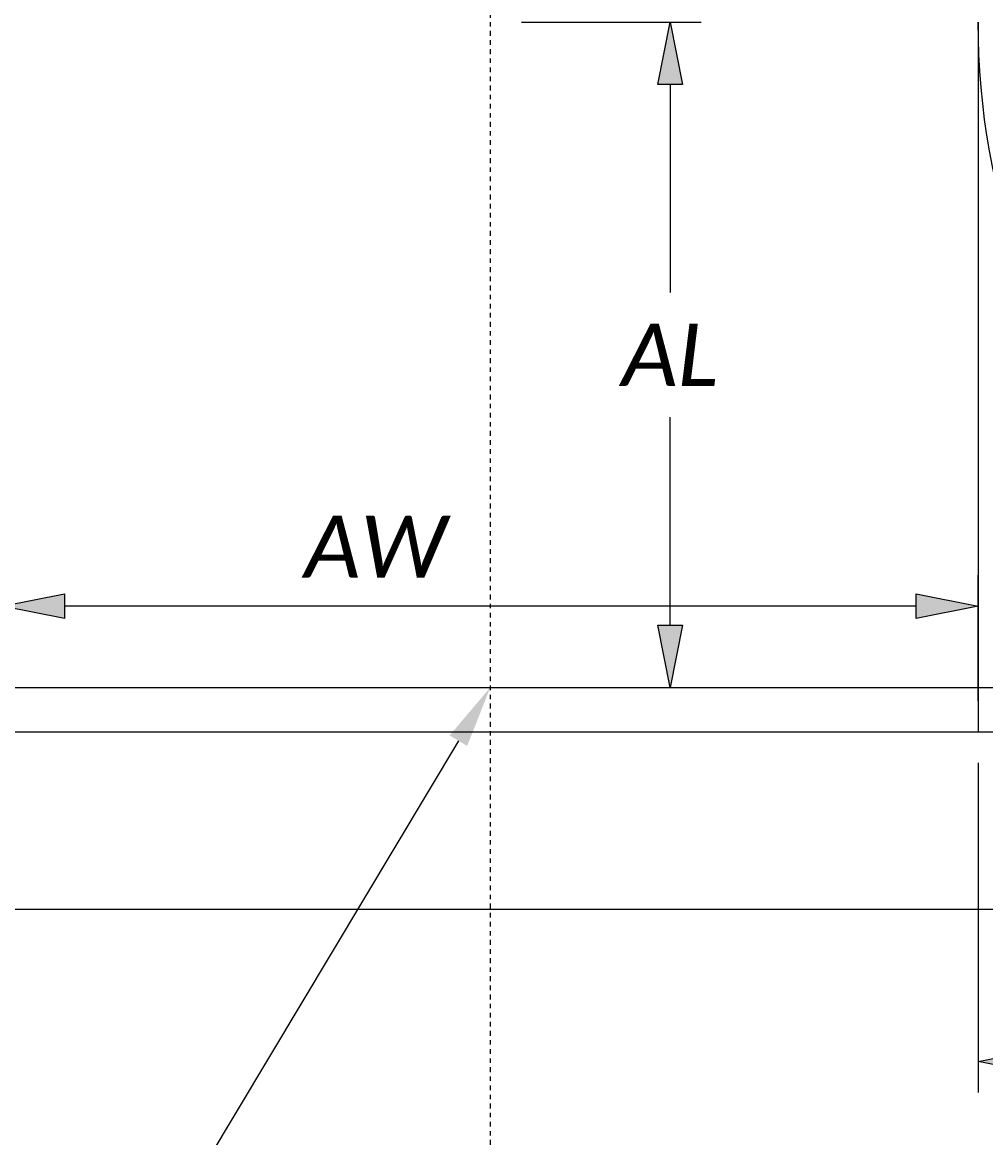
# Model space of a CAD drawing. Header units: feet. Extents: x 18 to 323, y 69 to 368.
# Tile 11 of 16: x 153 to 175, y 104 to 129. Entities that reach past the tile are written whole.
import ezdxf
from ezdxf import colors
from ezdxf.entities.mleader import LeaderData, LeaderLine
from ezdxf.math import Vec2, Vec3

# ---------------------------------------------------------------- set-up
doc = ezdxf.new("R2010")
doc.units = ezdxf.units.FT
doc.header["$MEASUREMENT"] = 0
doc.linetypes.add('OhDOT_USTN7', pattern=[0.221, 0.11, -0.028, 0.055, -0.028])
for name, color, linetype in [('GE_P_Driveway_CL', 7, 'OhDOT_USTN7'), ('PV_P_Curb', 120, 'Continuous'), ('PV_P_Drive', 230, 'Continuous'), ('PV_P_EOP', 7, 'Continuous'), ('SH_Text', 7, 'Continuous')]:
    doc.layers.add(name, color=color, linetype=linetype)
doc.styles.add('P_Slanted_Normal', font='calibrii.ttf', dxfattribs={"height": 0.14})
doc.styles.add('Slanted-Normal', font='font31.shx', dxfattribs={"height": 0.14})
doc.dimstyles.new('Dec-2  Slanted-Degrees', dxfattribs={"dimtxt": 0.14, "dimasz": 0.14, "dimexe": 0.07, "dimexo": 0.07, "dimgap": 0.07, "dimtad": 1, "dimzin": 3, "dimdsep": 46, "dimtxsty": 'Slanted-Normal', "dimblk": 'Dim1', "dimcen": 0, "dimclrd": 95, "dimclre": 95, "dimclrt": 7, "dimazin": 3, "dimtfac": 1, "dimtix": 1, "dimtofl": 0, "dimtmove": 1, "dimatfit": 3, "dimldrblk": 'Dim1', "dimfxl": 1, "dimtolj": 1, "dimtzin": 0, "dimlwd": -1, "dimlwe": -1, "dimarcsym": 0})

# ---------------------------------------------------------------- blocks, each defined once
blk = doc.blocks.new('Dim1')
h = blk.add_hatch(color=4)
h.dxf.hatch_style = 1
h.paths.add_polyline_path([(0, 0), (-1, -0.2), (-1, 0.2)])
at = {"color": 4}
blk.add_lwpolyline([(0, 0), (-1, -0.2), (-1, 0.2), (0, 0)], dxfattribs=at)
blk = doc.blocks.new('*D1034')
at = {"layer": 'Defpoints', "color": 0, "transparency": 16777216}
for p in [(163.389, 146.201, 394.632), (171.449, 98.925), (129.389, 94.271, 394.632), (163.389, 94.271, 394.632), (197.389, 94.271, 394.632)]:
    blk.add_point(p, dxfattribs=at)
at = {"layer": 'SH_Text', "color": 95, "linetype": 'Continuous', "transparency": 16777216}
blk.add_arc((163.389, 94.271), 9.307, 8.6273, 81.3727, dxfattribs=at)
at = {"layer": 'SH_Text', "color": 95, "transparency": 16777216, "xscale": 1.4, "yscale": 1.4, "zscale": 1.4}
for p, rotation in [((163.389, 103.578), 175.6863591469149), ((172.695, 94.271), 274.3136408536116)]:
    blk.add_blockref('Dim1', p, dxfattribs=dict(at, rotation=rotation))
at = {"layer": 'SH_Text', "color": 7, "transparency": 16777216, "insert": (170.96, 101.842), "char_height": 1.4, "attachment_point": 5, "rotation": 315, "style": 'Slanted-Normal'}
blk.add_mtext('\\A1;{\\Ffont57|c0;D}', dxfattribs=at)
blk = doc.blocks.new('*D1035')
at = {"layer": 'Defpoints', "color": 0, "transparency": 16777216}
for p in [(163.389, 129.177, 394.632), (167.442, 129.177), (163.389, 114.177, 394.632)]:
    blk.add_point(p, dxfattribs=at)
at = {"layer": 'SH_Text', "color": 95, "linetype": 'Continuous', "transparency": 16777216}
for p, q in [((164.089, 129.177), (168.142, 129.177)), ((167.442, 127.777), (167.442, 123.08)), ((167.442, 115.577), (167.442, 120.273)), ((164.089, 114.177), (168.142, 114.177))]:
    blk.add_line(p, q, dxfattribs=at)
at = {"layer": 'SH_Text', "color": 95, "transparency": 16777216, "xscale": 1.4, "yscale": 1.4, "zscale": 1.4}
for p, rotation in [((167.442, 129.177), 90), ((167.442, 114.177), 270)]:
    blk.add_blockref('Dim1', p, dxfattribs=dict(at, rotation=rotation))
at = {"layer": 'SH_Text', "color": 7, "transparency": 16777216, "insert": (167.442, 121.677), "char_height": 1.4, "attachment_point": 5, "rotation": 0.01, "style": 'P_Slanted_Normal'}
blk.add_mtext('\\A1;AL', dxfattribs=at)
blk = doc.blocks.new('*D1029')
at = {"layer": 'Defpoints', "color": 0, "transparency": 16777216}
for p in [(174.389, 113.177, 394.632), (187.849, 113.177, 394.632), (187.849, 105.739)]:
    blk.add_point(p, dxfattribs=at)
at = {"layer": 'SH_Text', "color": 95, "linetype": 'Continuous', "transparency": 16777216}
for p, q in [((174.389, 112.477), (174.389, 105.039)), ((187.849, 112.477), (187.849, 105.039)), ((175.789, 105.739), (186.449, 105.739))]:
    blk.add_line(p, q, dxfattribs=at)
at = {"layer": 'SH_Text', "color": 95, "transparency": 16777216, "xscale": 1.4, "yscale": 1.4, "zscale": 1.4, "rotation": 180}
blk.add_blockref('Dim1', (174.389, 105.739), dxfattribs=at)
at = {"layer": 'SH_Text', "color": 95, "transparency": 16777216, "xscale": 1.4, "yscale": 1.4, "zscale": 1.4}
blk.add_blockref('Dim1', (187.849, 105.739), dxfattribs=at)
at = {"layer": 'SH_Text', "color": 7, "transparency": 16777216, "insert": (181.119, 107.149), "char_height": 1.4, "attachment_point": 5, "style": 'P_Slanted_Normal'}
blk.add_mtext('\\A1;FL2', dxfattribs=at)
blk = doc.blocks.new('*D1030')
at = {"layer": 'Defpoints', "color": 0, "transparency": 16777216}
for p in [(152.389, 116.007), (152.389, 113.177, 394.632), (174.389, 113.177, 394.632)]:
    blk.add_point(p, dxfattribs=at)
at = {"layer": 'SH_Text', "color": 95, "linetype": 'Continuous', "transparency": 16777216}
for p, q in [((152.389, 113.877), (152.389, 116.707)), ((174.389, 113.877), (174.389, 116.707)), ((172.989, 116.007), (153.789, 116.007))]:
    blk.add_line(p, q, dxfattribs=at)
at = {"layer": 'SH_Text', "color": 95, "transparency": 16777216, "xscale": 1.4, "yscale": 1.4, "zscale": 1.4, "rotation": 180.0000000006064}
blk.add_blockref('Dim1', (152.389, 116.007), dxfattribs=at)
at = {"layer": 'SH_Text', "color": 95, "transparency": 16777216, "xscale": 1.4, "yscale": 1.4, "zscale": 1.4}
blk.add_blockref('Dim1', (174.389, 116.007), dxfattribs=at)
at = {"layer": 'SH_Text', "color": 7, "transparency": 16777216, "insert": (160.802, 117.353), "char_height": 1.4, "attachment_point": 5, "style": 'P_Slanted_Normal'}
blk.add_mtext('\\A1;AW', dxfattribs=at)

msp = doc.modelspace()

# ---------------------------------------------------------------- linework, layer by layer
at = {"layer": 'GE_P_Driveway_CL'}
msp.add_lwpolyline([(163.389, 146.201), (163.389, 94.271)], dxfattribs=at)
at = {"layer": 'PV_P_Curb'}
for points in [[(142.389, 114.177), (184.389, 114.177)], [(129.389, 113.177), (197.389, 113.177)]]:
    msp.add_lwpolyline(points, dxfattribs=at)
at = {"layer": 'PV_P_Drive'}
msp.add_lwpolyline([(174.389, 129.177), (174.389, 113.177)], dxfattribs=at)
msp.add_lwpolyline([(187.849, 113.177, -0.365851), (174.389, 129.177)], format="xyb", dxfattribs=at)
at = {"layer": 'PV_P_EOP'}
msp.add_lwpolyline([(129.389, 109.177), (197.389, 109.177)], dxfattribs=at)

# ---------------------------------------------------------------- dimensions: what is measured, and where the dimension line sits
at = {"layer": 'SH_Text'}
dim = msp.add_angular_dim_2l(base=(171.449, 98.925), line1=((197.389, 94.271), (129.389, 94.271)), line2=((163.389, 146.201), (163.389, 94.271)), text='{\\Ffont57|c0;D}', dimstyle='Dec-2  Slanted-Degrees', override={"dimscale": 0}, dxfattribs=at)
dim.commit()
dim.dimension.update_dxf_attribs({"geometry": '*D1034', "text_midpoint": (170.96, 101.842, -394.632)})
dim = msp.add_aligned_dim(p1=(163.389, 114.177), p2=(163.389, 129.177), distance=-4.053, text='AL', dimstyle='Dec-2  Slanted-Degrees', override={"dimtxsty": 'P_Slanted_Normal'}, dxfattribs=at)
dim.commit()
dim.dimension.update_dxf_attribs({"geometry": '*D1035', "text_midpoint": (167.442, 121.677, -394.632), "text_rotation": 0.01})
dim = msp.add_linear_dim(base=(152.389, 116.007, -394.632), p1=(174.389, 113.177), p2=(152.389, 113.177), angle=180, text='AW', dimstyle='Dec-2  Slanted-Degrees', override={"dimtxsty": 'P_Slanted_Normal'}, dxfattribs=at)
dim.commit()
dim.dimension.update_dxf_attribs({"geometry": '*D1030', "text_midpoint": (160.802, 115.95, -394.632), "dimtype": 161})
dim = msp.add_aligned_dim(p1=(174.389, 113.177), p2=(187.849, 113.177), distance=-7.438, text='FL2', dimstyle='Dec-2  Slanted-Degrees', override={"dimtxsty": 'P_Slanted_Normal'}, dxfattribs=at)
dim.commit()
dim.dimension.update_dxf_attribs({"geometry": '*D1029', "text_midpoint": (181.119, 107.149, -394.632)})

# ---------------------------------------------------------------- leaders
ml = msp.add_multileader_mtext('Standard', dxfattribs=at)
ml.set_content('BEGIN DRIVE PROFILE', color=256, style='P_Slanted_Normal')
ml.set_leader_properties()
ml.build(insert=Vec2(0, 0))
ml.multileader.update_dxf_attribs({"dogleg_length": 0.18, "arrow_head_size": 1.4, "scale": 10})
ctx = ml.context
ctx.base_point, ctx.scale, ctx.char_height, ctx.arrow_head_size, ctx.landing_gap_size, ctx.plane_origin = Vec3(131.992, 100.107), 10, 1.4, 1.4, 0.9, Vec3(-72.182, -41.377)
ctx.text_align_type = 2
notes = []
notes.append((ctx, [(1, (1, 1, 0), (154.976, 100.107), (-1, 0), 1.8, [(0, [(163.389, 114.177)], 0, [])])]))
ctx.mtext.insert, ctx.mtext.alignment, ctx.mtext.flow_direction = Vec3(152.276, 100.817), 3, 5
for ctx, leaders in notes:
    for number, flags, end, landing, length, lines in leaders:
        leader = LeaderData()
        leader.index, (leader.has_last_leader_line, leader.has_dogleg_vector, leader.attachment_direction) = number, flags
        leader.last_leader_point, leader.dogleg_vector, leader.dogleg_length = Vec3(end), Vec3(landing), length
        for number, points, colour, breaks in lines:
            line = LeaderLine()
            line.index, line.vertices, line.color, line.breaks = number, Vec3.list(points), colors.encode_raw_color(colour), breaks
            leader.lines.append(line)
        ctx.leaders.append(leader)

doc.saveas('drawing.dxf')
